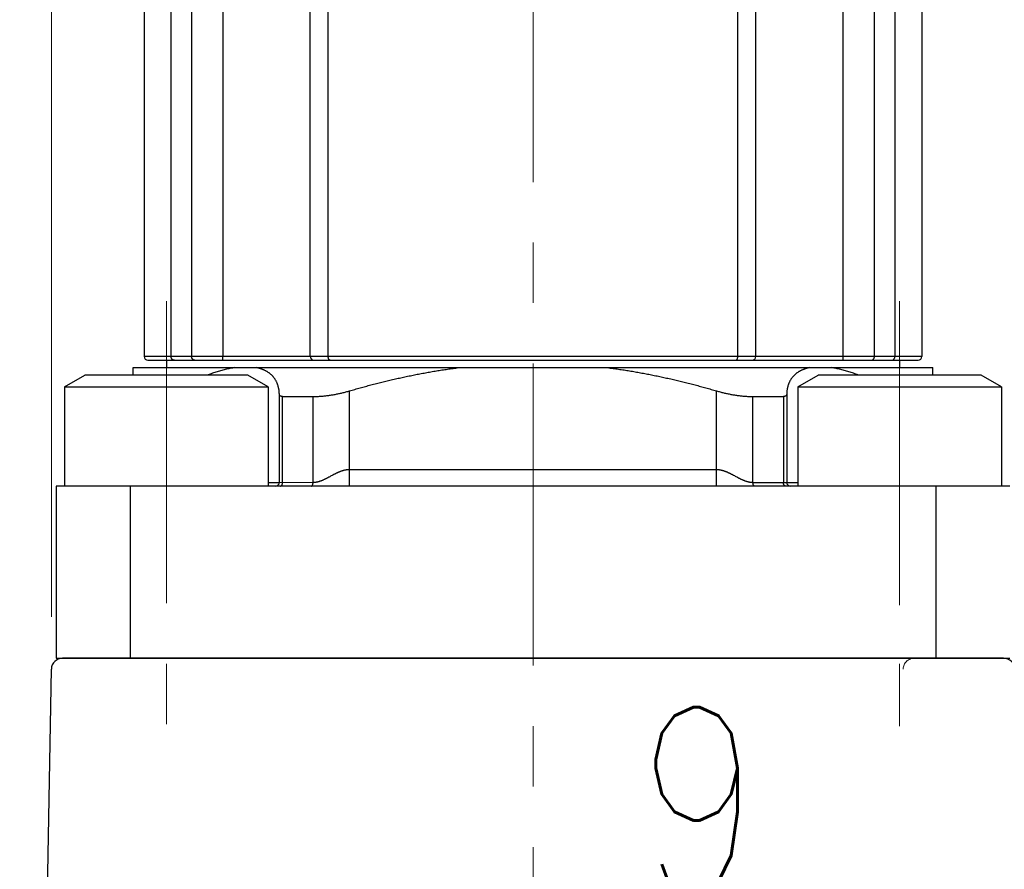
# Model space of a CAD drawing. Header units: millimetres. Extents: x 0 to 594, y 0 to 420.
# Tile 100 of 118: x 490 to 517, y 232 to 255. Entities that reach past the tile are written whole.
import ezdxf

# ---------------------------------------------------------------- set-up
doc = ezdxf.new("R2010")
doc.units = ezdxf.units.MM
doc.header["$LTSCALE"] = 0.257233
doc.linetypes.add('CENTER', pattern=[50.8, 31.75, -6.35, 6.35, -6.35])
doc.linetypes.add('DOTSX', pattern=[6.35, 3.175, -3.175])
doc.layers.add('NoLayerName_001', color=7, linetype='Continuous')
doc.styles.get("Standard").update_dxf_attribs({"font": 'txt', "bigfont": 'extfont2'})
doc.dimstyles.get("Standard").update_dxf_attribs({"dimtxt": 2.5, "dimasz": 2.5, "dimexe": 1, "dimexo": 1, "dimtad": 1, "dimdec": 3, "dimzin": 0, "dimdsep": 46, "dimtxsty": 'Standard', "dimcen": 2.5, "dimadec": 3, "dimazin": 0, "dimtfac": 0.75, "dimtdec": 3, "dimtmove": 0, "dimatfit": 3, "dimfxl": 1, "dimarcsym": 0})

# ---------------------------------------------------------------- blocks, each defined once
blk = doc.blocks.new('_OPEN30')
at = {"color": 0, "linetype": 'ByBlock', "lineweight": -2}
for p, q in [((-1, 0.267949), (0, 0)), ((0, 0), (-1, -0.267949)), ((0, 0), (-1, 0))]:
    blk.add_line(p, q, dxfattribs=at)
blk = doc.blocks.new('*D32')
at = {"layer": 'Defpoints', "color": 0}
for p in [(496.691, 270.051), (474.382, 223.952), (488.491, 223.952)]:
    blk.add_point(p, dxfattribs=at)
at = {"layer": 'NoLayerName_001', "color": 0, "linetype": 'Continuous', "lineweight": 13}
for p, q in [((495.277, 270.051), (472.967, 270.051)), ((474.382, 267.93), (474.382, 226.073)), ((487.077, 223.952), (472.967, 223.952))]:
    blk.add_line(p, q, dxfattribs=at)
at = {"layer": 'NoLayerName_001', "color": 0, "lineweight": 13, "xscale": 2.121340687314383, "yscale": 2.121340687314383, "zscale": 2.121340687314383}
for p, rotation in [((474.382, 270.051), 90), ((474.382, 223.952), 270)]:
    blk.add_blockref('_OPEN30', p, dxfattribs=dict(at, rotation=rotation))
at = {"layer": 'NoLayerName_001', "color": 0, "lineweight": 13, "insert": (470.493, 247.001), "char_height": 4.94979, "attachment_point": 5, "rotation": 90}
blk.add_mtext('\\W0.8000;４６．５', dxfattribs=at)
blk = doc.blocks.new('*D33')
at = {"layer": 'Defpoints', "color": 0}
for p in [(496.691, 270.051), (464.17, 163.952), (488.491, 163.952)]:
    blk.add_point(p, dxfattribs=at)
at = {"layer": 'NoLayerName_001', "color": 0, "linetype": 'Continuous', "lineweight": 13}
for p, q in [((495.277, 270.051), (462.756, 270.051)), ((464.17, 267.93), (464.17, 166.073)), ((487.077, 163.952), (462.756, 163.952))]:
    blk.add_line(p, q, dxfattribs=at)
at = {"layer": 'NoLayerName_001', "color": 0, "lineweight": 13, "xscale": 2.121340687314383, "yscale": 2.121340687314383, "zscale": 2.121340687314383}
for p, rotation in [((464.17, 270.051), 90), ((464.17, 163.952), 270)]:
    blk.add_blockref('_OPEN30', p, dxfattribs=dict(at, rotation=rotation))
at = {"layer": 'NoLayerName_001', "color": 0, "lineweight": 13, "insert": (460.281, 217.001), "char_height": 4.94979, "attachment_point": 5, "rotation": 90}
blk.add_mtext('\\W0.8000;１０６．５', dxfattribs=at)
blk = doc.blocks.new('*D34')
at = {"layer": 'Defpoints', "color": 0}
for p in [(513.191, 230.266), (513.191, 226.952), (504.191, 221.952)]:
    blk.add_point(p, dxfattribs=at)
at = {"layer": 'NoLayerName_001', "color": 0, "linetype": 'Continuous', "lineweight": 13}
for p, q in [((513.191, 228.366), (513.191, 231.68)), ((506.313, 230.266), (511.07, 230.266))]:
    blk.add_line(p, q, dxfattribs=at)
at = {"layer": 'NoLayerName_001', "color": 0, "lineweight": 13, "xscale": 2.121340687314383, "yscale": 2.121340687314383, "zscale": 2.121340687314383, "rotation": 180}
blk.add_blockref('_OPEN30', (504.191, 230.266), dxfattribs=at)
at = {"layer": 'NoLayerName_001', "color": 0, "lineweight": 13, "xscale": 2.121340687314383, "yscale": 2.121340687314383, "zscale": 2.121340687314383}
blk.add_blockref('_OPEN30', (513.191, 230.266), dxfattribs=at)
at = {"layer": 'NoLayerName_001', "color": 0, "lineweight": 13, "insert": (508.691, 234.155), "char_height": 4.9498, "attachment_point": 5}
blk.add_mtext('\\W0.8000;9', dxfattribs=at)
blk = doc.blocks.new('*D35')
at = {"layer": 'Defpoints', "color": 0}
for p in [(491.191, 277.576), (491.191, 237.651), (517.191, 237.651)]:
    blk.add_point(p, dxfattribs=at)
at = {"layer": 'NoLayerName_001', "color": 0, "linetype": 'Continuous', "lineweight": 13}
for p, q in [((491.191, 239.065), (491.191, 278.99)), ((517.191, 239.065), (517.191, 278.99)), ((515.07, 277.576), (493.313, 277.576))]:
    blk.add_line(p, q, dxfattribs=at)
at = {"layer": 'NoLayerName_001', "color": 0, "lineweight": 13, "xscale": 2.1213, "yscale": 2.1213, "zscale": 2.1213, "rotation": 180}
blk.add_blockref('_OPEN30', (491.191, 277.576), dxfattribs=at)
at = {"layer": 'NoLayerName_001', "color": 0, "lineweight": 13, "xscale": 2.1213, "yscale": 2.1213, "zscale": 2.1213}
blk.add_blockref('_OPEN30', (517.191, 277.576), dxfattribs=at)
at = {"layer": 'NoLayerName_001', "color": 0, "lineweight": 13, "insert": (504.191, 281.465), "char_height": 4.9497, "attachment_point": 5}
blk.add_mtext('\\W0.8000;26', dxfattribs=at)

msp = doc.modelspace()

# ---------------------------------------------------------------- linework, layer by layer
at = {"layer": 'NoLayerName_001', "color": 2, "linetype": 'CENTER', "lineweight": 13}
for p, q in [((504.1912, 272.0516), (504.1912, 221.9516)), ((494.2912, 247.6013), (494.2912, 235.9513)), ((514.0912, 247.6013), (514.0912, 235.9513)), ((514.0912, 247.5507), (514.0912, 235.9007))]:
    msp.add_line(p, q, dxfattribs=at)
at = {"layer": 'NoLayerName_001', "color": 8, "linetype": 'Continuous', "lineweight": 25}
for p, q in [((498.1764, 246.1013), (498.1764, 265.9375)), ((498.6619, 246.1013), (498.6619, 265.9375)), ((509.7206, 246.1013), (509.7206, 265.9375)), ((510.2061, 246.1013), (510.2061, 265.9375)), ((495.8141, 263.6128), (495.8142, 246.1013)), ((512.5682, 246.1013), (512.5683, 263.6128)), ((494.9723, 263.1603), (494.9723, 246.1013)), ((513.4102, 246.1013), (513.4102, 263.1603)), ((494.4185, 246.1013), (494.4185, 262.0821)), ((513.964, 262.0821), (513.9639, 246.1013)), ((514.6912, 246.1013), (493.6912, 246.1013)), ((499.2344, 242.6013), (499.2344, 245.1728)), ((509.148, 242.6013), (509.148, 245.1728)), ((497.4298, 242.7013), (497.4298, 245.021)), ((498.2529, 242.7025), (498.2529, 245.021)), ((510.1296, 242.7013), (510.1296, 245.021)), ((510.9526, 245.021), (510.9526, 242.7013)), ((499.2344, 243.0513), (509.148, 243.0497)), ((493.3162, 242.6013), (493.3162, 237.9513)), ((497.0412, 242.7013), (497.3416, 242.7013)), ((497.3416, 242.7013), (498.2529, 242.7025)), ((510.1296, 242.7013), (511.3412, 242.7013)), ((515.0662, 242.6013), (515.0662, 237.9513))]:
    msp.add_line(p, q, dxfattribs=at)
at = {"layer": 'NoLayerName_001', "color": 7, "linetype": 'Continuous', "lineweight": 25}
for p, q in [((493.6912, 258.6775), (493.6912, 246.1013)), ((514.6912, 258.6776), (514.6912, 246.1013)), ((493.7912, 246.0013), (514.5912, 246.0013)), ((494.2912, 246.0013), (494.2912, 245.8013)), ((514.0912, 246.0013), (514.0912, 245.8013)), ((493.3912, 245.8013), (514.9912, 245.8013)), ((493.3912, 245.6013), (493.3912, 245.8013)), ((514.9912, 245.6013), (514.9912, 245.8013)), ((491.5412, 245.2838), (492.0912, 245.6013)), ((496.4912, 245.6013), (492.0912, 245.6013)), ((497.0412, 245.2838), (496.4912, 245.6013)), ((511.3412, 245.2838), (511.8912, 245.6013)), ((516.2912, 245.6013), (511.8912, 245.6013)), ((516.8412, 245.2838), (516.2912, 245.6013)), ((491.5412, 245.2838), (497.0412, 245.2838)), ((491.5412, 245.2838), (491.5412, 242.6013)), ((497.0412, 245.2838), (497.0412, 242.6013)), ((511.3412, 245.2838), (516.8412, 245.2838)), ((511.3412, 245.2838), (511.3412, 242.6013)), ((516.8412, 245.2838), (516.8412, 242.6013)), ((497.3416, 242.7013), (497.3416, 245.0809)), ((497.4298, 245.021), (498.2529, 245.021)), ((510.1296, 245.021), (510.9526, 245.021)), ((511.0409, 245.0809), (511.0409, 242.7013)), ((491.3162, 242.6013), (491.3162, 237.9513)), ((517.0662, 242.6013), (491.3162, 242.6013)), ((491.3162, 237.9513), (517.0662, 237.9513)), ((491.486, 237.9513), (516.8964, 237.9513)), ((516.8912, 237.9513), (491.4912, 237.9513)), ((490.9696, 225.2568), (491.1861, 237.6565))]:
    msp.add_line(p, q, dxfattribs=at)
for centre, radius, start, end in [((493.7912, 246.1013), 0.1, 180, 270), ((514.5912, 246.1013), 0.1, 270, 0), ((497.2416, 242.7013), 0.1, 270.00128, 0.00128), ((511.1409, 242.7013), 0.1, 179.99872, 269.99872), ((491.486, 237.6513), 0.3, 90, 179), ((516.8964, 237.6513), 0.3, 1, 90)]:
    msp.add_arc(centre, radius, start, end, dxfattribs=at)
at = {"layer": 'NoLayerName_001', "color": 8, "linetype": 'Continuous', "lineweight": 25}
for centre, start, end in [((498.2763, 246.1013), 179.97872, 270.01426), ((510.1061, 246.1013), 269.98574, 0.02128)]:
    msp.add_arc(centre, 0.1, start, end, dxfattribs=at)
at = {"layer": 'NoLayerName_001', "color": 1, "linetype": 'DOTSX', "lineweight": 13}
msp.add_arc((514.486, 237.6513), 0.3, 90, 179, dxfattribs=at)
at = {"layer": 'NoLayerName_001', "color": 8, "linetype": 'Continuous', "lineweight": 25}
for points, knots in [([(494.5094, 246.0013), (494.5074, 246.0014), (494.5035, 246.0014), (494.4976, 246.0021), (494.4917, 246.0032), (494.4859, 246.0047), (494.4803, 246.0066), (494.4747, 246.0088), (494.4694, 246.0114), (494.4642, 246.0144), (494.4593, 246.0177), (494.4546, 246.0214), (494.4501, 246.0253), (494.4459, 246.0296), (494.442, 246.0341), (494.4384, 246.0389), (494.435, 246.0439), (494.4319, 246.0492), (494.4292, 246.0546), (494.4267, 246.0601), (494.4245, 246.0658), (494.4227, 246.0716), (494.4212, 246.0775), (494.42, 246.0834), (494.4191, 246.0894), (494.4186, 246.0953), (494.4186, 246.0993), (494.4185, 246.1013)], [0, 0, 0, 0, 0.0059204, 0.01186169, 0.0178195, 0.02378731, 0.02975713, 0.03572013, 0.04167, 0.04761151, 0.05355165, 0.05949668, 0.06545236, 0.07142414, 0.0774171, 0.08343377, 0.08947355, 0.09553366, 0.10160956, 0.10769524, 0.11378361, 0.1198668, 0.12593649, 0.13198422, 0.13800168, 0.14398107, 0.1499154, 0.1499154, 0.1499154, 0.1499154]), ([(495.058, 246.0013), (495.0561, 246.0014), (495.0523, 246.0014), (495.0465, 246.0022), (495.0408, 246.0033), (495.0352, 246.0049), (495.0297, 246.0069), (495.0244, 246.0093), (495.0193, 246.012), (495.0144, 246.0151), (495.0097, 246.0186), (495.0053, 246.0223), (495.0011, 246.0264), (494.9972, 246.0307), (494.9936, 246.0352), (494.9902, 246.04), (494.9871, 246.045), (494.9843, 246.0502), (494.9818, 246.0556), (494.9796, 246.0611), (494.9777, 246.0667), (494.976, 246.0723), (494.9747, 246.0781), (494.9736, 246.0839), (494.9728, 246.0897), (494.9724, 246.0955), (494.9723, 246.0994), (494.9723, 246.1013)], [0, 0, 0, 0, 0.00577, 0.01156307, 0.01737467, 0.02319712, 0.02902059, 0.03483398, 0.04063164, 0.04642158, 0.05221194, 0.0580088, 0.06381649, 0.06963784, 0.07547501, 0.08133055, 0.08720518, 0.09309747, 0.09900424, 0.10492079, 0.11084117, 0.11675851, 0.12266521, 0.12855325, 0.13441438, 0.14024038, 0.14602334, 0.14602334, 0.14602334, 0.14602334]), ([(495.8158, 246.0013), (495.8157, 246.0019), (495.8155, 246.0031), (495.8153, 246.0049), (495.8153, 246.0067), (495.8152, 246.0085), (495.8151, 246.0103), (495.8151, 246.0121), (495.815, 246.014), (495.8149, 246.017), (495.8148, 246.0213), (495.8147, 246.0261), (495.8147, 246.0304), (495.8146, 246.0346), (495.8145, 246.0401), (495.8145, 246.0473), (495.8144, 246.0558), (495.8143, 246.0655), (495.8143, 246.0758), (495.8142, 246.0873), (495.8142, 246.0958), (495.8142, 246.1007), (495.8142, 246.1013)], [0, 0, 0, 0, 0.00182946, 0.00360138, 0.00547013, 0.00727439, 0.00907346, 0.01088559, 0.01270702, 0.01453382, 0.02001037, 0.02546518, 0.02909785, 0.03273293, 0.03819014, 0.04546926, 0.05456506, 0.06365912, 0.07457288, 0.08548741, 0.0982211, 0.10004015, 0.10004015, 0.10004015, 0.10004015]), ([(498.7133, 246.0013), (498.712, 246.0014), (498.7093, 246.0015), (498.7053, 246.0025), (498.7014, 246.004), (498.6978, 246.006), (498.6943, 246.0083), (498.6912, 246.0109), (498.6882, 246.0138), (498.6856, 246.0169), (498.6831, 246.0201), (498.6809, 246.0235), (498.6788, 246.027), (498.6769, 246.0306), (498.6751, 246.0343), (498.6735, 246.038), (498.672, 246.0417), (498.6706, 246.0455), (498.6693, 246.0494), (498.6682, 246.0533), (498.6672, 246.0572), (498.6662, 246.0611), (498.6654, 246.0651), (498.6646, 246.0691), (498.664, 246.0731), (498.6634, 246.0771), (498.6629, 246.0811), (498.6625, 246.0851), (498.6622, 246.0892), (498.662, 246.0932), (498.6619, 246.0973), (498.6619, 246.0999), (498.6619, 246.1013)], [0, 0, 0, 0, 0.00403818, 0.00811031, 0.0122319, 0.01638923, 0.02054735, 0.02466384, 0.02874268, 0.03280585, 0.03686729, 0.04093343, 0.04500426, 0.04907426, 0.05313626, 0.05719129, 0.06124216, 0.06529102, 0.06933942, 0.07338828, 0.07743799, 0.08148841, 0.08553896, 0.08958926, 0.09363936, 0.09768922, 0.10173871, 0.10578757, 0.10983546, 0.11388192, 0.11792645, 0.12196841, 0.12196841, 0.12196841, 0.12196841]), ([(509.6691, 246.0013), (509.6705, 246.0014), (509.6732, 246.0015), (509.6772, 246.0025), (509.681, 246.004), (509.6847, 246.006), (509.6881, 246.0083), (509.6913, 246.0109), (509.6942, 246.0138), (509.6969, 246.0169), (509.6993, 246.0201), (509.7016, 246.0235), (509.7036, 246.027), (509.7055, 246.0306), (509.7073, 246.0343), (509.7089, 246.038), (509.7105, 246.0417), (509.7118, 246.0455), (509.7131, 246.0494), (509.7142, 246.0533), (509.7153, 246.0572), (509.7162, 246.0611), (509.7171, 246.0651), (509.7178, 246.0691), (509.7185, 246.0731), (509.719, 246.0771), (509.7195, 246.0811), (509.7199, 246.0851), (509.7202, 246.0892), (509.7204, 246.0932), (509.7205, 246.0973), (509.7206, 246.0999), (509.7206, 246.1013)], [0, 0, 0, 0, 0.00403818, 0.00811031, 0.0122319, 0.01638923, 0.02054735, 0.02466384, 0.02874268, 0.03280585, 0.03686729, 0.04093343, 0.04500426, 0.04907426, 0.05313626, 0.05719129, 0.06124216, 0.06529102, 0.06933942, 0.07338828, 0.07743799, 0.08148841, 0.08553896, 0.08958926, 0.09363936, 0.09768922, 0.10173871, 0.10578757, 0.10983546, 0.11388192, 0.11792645, 0.12196841, 0.12196841, 0.12196841, 0.12196841]), ([(512.5667, 246.0013), (512.5668, 246.0019), (512.567, 246.0031), (512.5671, 246.0049), (512.5672, 246.0067), (512.5673, 246.0085), (512.5673, 246.0103), (512.5674, 246.0121), (512.5674, 246.014), (512.5675, 246.017), (512.5676, 246.0213), (512.5677, 246.0261), (512.5678, 246.0304), (512.5678, 246.0346), (512.5679, 246.0401), (512.568, 246.0473), (512.5681, 246.0558), (512.5681, 246.0655), (512.5682, 246.0758), (512.5682, 246.0873), (512.5682, 246.0958), (512.5682, 246.1007), (512.5682, 246.1013)], [0, 0, 0, 0, 0.00182946, 0.00360138, 0.00547013, 0.00727439, 0.00907346, 0.01088559, 0.01270702, 0.01453382, 0.02001037, 0.02546518, 0.02909785, 0.03273293, 0.03819014, 0.04546926, 0.05456506, 0.06365912, 0.07457288, 0.08548741, 0.0982211, 0.10004015, 0.10004015, 0.10004015, 0.10004015]), ([(513.3244, 246.0013), (513.3263, 246.0014), (513.3302, 246.0014), (513.3359, 246.0022), (513.3416, 246.0033), (513.3472, 246.0049), (513.3527, 246.0069), (513.358, 246.0093), (513.3631, 246.012), (513.368, 246.0151), (513.3727, 246.0186), (513.3771, 246.0223), (513.3813, 246.0264), (513.3852, 246.0307), (513.3889, 246.0352), (513.3922, 246.04), (513.3953, 246.045), (513.3981, 246.0502), (513.4006, 246.0556), (513.4028, 246.0611), (513.4048, 246.0667), (513.4064, 246.0723), (513.4078, 246.0781), (513.4088, 246.0839), (513.4096, 246.0897), (513.4101, 246.0955), (513.4101, 246.0994), (513.4102, 246.1013)], [0, 0, 0, 0, 0.00577, 0.01156307, 0.01737467, 0.02319712, 0.02902059, 0.03483398, 0.04063164, 0.04642158, 0.05221194, 0.0580088, 0.06381649, 0.06963784, 0.07547501, 0.08133055, 0.08720518, 0.09309747, 0.09900424, 0.10492079, 0.11084117, 0.11675851, 0.12266521, 0.12855325, 0.13441438, 0.14024038, 0.14602334, 0.14602334, 0.14602334, 0.14602334]), ([(513.873, 246.0013), (513.875, 246.0014), (513.879, 246.0014), (513.8849, 246.0021), (513.8907, 246.0032), (513.8965, 246.0047), (513.9022, 246.0066), (513.9077, 246.0088), (513.9131, 246.0114), (513.9182, 246.0144), (513.9231, 246.0177), (513.9278, 246.0214), (513.9323, 246.0253), (513.9365, 246.0296), (513.9404, 246.0341), (513.9441, 246.0389), (513.9474, 246.0439), (513.9505, 246.0492), (513.9533, 246.0546), (513.9557, 246.0601), (513.9579, 246.0658), (513.9597, 246.0716), (513.9613, 246.0775), (513.9625, 246.0834), (513.9633, 246.0894), (513.9639, 246.0953), (513.9639, 246.0993), (513.9639, 246.1013)], [0, 0, 0, 0, 0.0059204, 0.01186169, 0.0178195, 0.02378731, 0.02975713, 0.03572013, 0.04167, 0.04761151, 0.05355165, 0.05949668, 0.06545236, 0.07142414, 0.0774171, 0.08343377, 0.08947355, 0.09553366, 0.10160956, 0.10769524, 0.11378361, 0.1198668, 0.12593649, 0.13198422, 0.13800168, 0.14398107, 0.1499154, 0.1499154, 0.1499154, 0.1499154]), ([(498.2529, 242.7025), (498.2606, 242.7027), (498.2762, 242.7028), (498.2995, 242.7047), (498.3227, 242.7075), (498.3459, 242.7114), (498.3689, 242.7161), (498.3917, 242.7218), (498.4144, 242.7282), (498.4369, 242.7353), (498.4592, 242.743), (498.4813, 242.7513), (498.5031, 242.76), (498.5246, 242.7692), (498.546, 242.7787), (498.5671, 242.7886), (498.5881, 242.7987), (498.609, 242.8091), (498.6297, 242.8197), (498.6504, 242.8305), (498.6711, 242.8414), (498.7123, 242.8634), (498.7533, 242.8858), (498.7945, 242.9078), (498.8151, 242.9187), (498.8359, 242.9294), (498.8567, 242.94), (498.8776, 242.9504), (498.8986, 242.9605), (498.9198, 242.9704), (498.9411, 242.9799), (498.9626, 242.9891), (498.9843, 242.9978), (499.0061, 243.0061), (499.0282, 243.0139), (499.0504, 243.0211), (499.0728, 243.0277), (499.0954, 243.0336), (499.1183, 243.0388), (499.1413, 243.0433), (499.1568, 243.0454), (499.1645, 243.0466)], [0, 0, 0, 0, 0.02333968, 0.04669016, 0.07007615, 0.09351197, 0.11700242, 0.14054363, 0.16412398, 0.18772489, 0.21132164, 0.23488408, 0.2583783, 0.28179538, 0.30515706, 0.32848423, 0.35179536, 0.37510677, 0.39843121, 0.42177007, 0.44512019, 0.46847771, 0.56190012, 0.5852466, 0.60859184, 0.63193813, 0.65528836, 0.67864255, 0.70199774, 0.72535222, 0.74870601, 0.77206105, 0.79542079, 0.81878386, 0.84214751, 0.86551268, 0.88888452, 0.91227277, 0.9356876, 0.95911553, 0.98253729, 0.98253729, 0.98253729, 0.98253729]), ([(499.1645, 243.0466), (499.1722, 243.0474), (499.1877, 243.0494), (499.211, 243.051), (499.2266, 243.0511), (499.2344, 243.0513)], [0, 0, 0, 0, 0.02340265, 0.046780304, 0.070134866, 0.070134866, 0.070134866, 0.070134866]), ([(509.148, 243.0497), (509.1558, 243.0495), (509.1714, 243.0494), (509.1947, 243.0477), (509.218, 243.0451), (509.2411, 243.0415), (509.2641, 243.037), (509.2869, 243.0318), (509.3095, 243.0257), (509.3319, 243.019), (509.3541, 243.0117), (509.3761, 243.0038), (509.3979, 242.9954), (509.4195, 242.9865), (509.4409, 242.9773), (509.4622, 242.9676), (509.4833, 242.9577), (509.5043, 242.9475), (509.5252, 242.937), (509.546, 242.9264), (509.5667, 242.9156), (509.5873, 242.9047), (509.6285, 242.8827), (509.6696, 242.8604), (509.7108, 242.8385), (509.7315, 242.8277), (509.7522, 242.817), (509.7731, 242.8065), (509.794, 242.7962), (509.815, 242.7862), (509.8362, 242.7765), (509.8576, 242.7671), (509.8792, 242.758), (509.9011, 242.7494), (509.9232, 242.7413), (509.9455, 242.7337), (509.968, 242.7267), (509.9907, 242.7203), (510.0136, 242.7148), (510.0366, 242.71), (510.0521, 242.7077), (510.0598, 242.7064)], [0, 0, 0, 0, 0.02335076, 0.0467256, 0.07012624, 0.09354642, 0.11697261, 0.14038483, 0.16376929, 0.18713691, 0.21049799, 0.23385784, 0.25721729, 0.2805732, 0.30392393, 0.32727311, 0.3506228, 0.37397314, 0.39732255, 0.42066821, 0.44401009, 0.46735096, 0.49069304, 0.58409848, 0.60745201, 0.63079812, 0.65413299, 0.67745357, 0.70076134, 0.72406899, 0.74739261, 0.77075028, 0.79416226, 0.81764939, 0.8412027, 0.86478905, 0.88837906, 0.91194865, 0.93547977, 0.95896116, 0.98238921, 0.98238921, 0.98238921, 0.98238921]), ([(497.3739, 242.6013), (497.3753, 242.6014), (497.3781, 242.6015), (497.3822, 242.6024), (497.3862, 242.6037), (497.39, 242.6055), (497.3937, 242.6077), (497.3971, 242.6101), (497.4002, 242.6129), (497.4032, 242.6159), (497.4059, 242.619), (497.4084, 242.6224), (497.4107, 242.6258), (497.4128, 242.6294), (497.4148, 242.6331), (497.4167, 242.6368), (497.4184, 242.6406), (497.4199, 242.6444), (497.4214, 242.6483), (497.4227, 242.6523), (497.4238, 242.6562), (497.4249, 242.6602), (497.4259, 242.6643), (497.4267, 242.6683), (497.4275, 242.6724), (497.4281, 242.6765), (497.4286, 242.6806), (497.4291, 242.6847), (497.4294, 242.6889), (497.4296, 242.693), (497.4298, 242.6972), (497.4298, 242.6999), (497.4298, 242.7013)], [0, 0, 0, 0, 0.00413911, 0.00830842, 0.01251632, 0.01675238, 0.02099215, 0.02520282, 0.02937869, 0.03353967, 0.03769937, 0.04186442, 0.0460353, 0.05020721, 0.05437182, 0.05852747, 0.06267742, 0.06682431, 0.07097007, 0.07511596, 0.07926263, 0.08341014, 0.08755798, 0.09170569, 0.09585332, 0.10000087, 0.10414813, 0.10829479, 0.11244038, 0.11658427, 0.12072575, 0.12486397, 0.12486397, 0.12486397, 0.12486397]), ([(498.2032, 242.6013), (498.2044, 242.6014), (498.2067, 242.6014), (498.2101, 242.6023), (498.2134, 242.6035), (498.2166, 242.6051), (498.2196, 242.607), (498.2225, 242.6091), (498.225, 242.6115), (498.2274, 242.614), (498.2296, 242.6167), (498.2317, 242.6195), (498.2336, 242.6224), (498.2354, 242.6254), (498.2371, 242.6284), (498.2386, 242.6315), (498.2401, 242.6347), (498.2415, 242.6379), (498.2427, 242.6411), (498.2439, 242.6444), (498.245, 242.6477), (498.246, 242.651), (498.2469, 242.6543), (498.2478, 242.6577), (498.2485, 242.6611), (498.2492, 242.6645), (498.2499, 242.6679), (498.2505, 242.6714), (498.251, 242.6748), (498.2514, 242.6782), (498.2518, 242.6817), (498.2521, 242.6851), (498.2524, 242.6886), (498.2526, 242.6921), (498.2528, 242.6955), (498.2528, 242.699), (498.2529, 242.7013), (498.2529, 242.7025)], [0, 0, 0, 0, 0.00346627, 0.00696127, 0.0104963, 0.01406285, 0.01763764, 0.02118704, 0.02468669, 0.02815563, 0.03161392, 0.03507343, 0.03853836, 0.04200844, 0.04548178, 0.04895522, 0.0524264, 0.05589666, 0.05936746, 0.06283979, 0.06631418, 0.06979076, 0.07326927, 0.07674907, 0.0802292, 0.08370838, 0.08718566, 0.09066119, 0.09413522, 0.09760796, 0.10107957, 0.10455018, 0.10801985, 0.11148864, 0.11495654, 0.11842352, 0.12188949, 0.12188949, 0.12188949, 0.12188949]), ([(510.0598, 242.7064), (510.0675, 242.7055), (510.0829, 242.7034), (510.1062, 242.7016), (510.1218, 242.7015), (510.1296, 242.7013)], [0, 0, 0, 0, 0.023379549, 0.046724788, 0.070060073, 0.070060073, 0.070060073, 0.070060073]), ([(510.1787, 242.6013), (510.1775, 242.6014), (510.1752, 242.6014), (510.1718, 242.6021), (510.1685, 242.6032), (510.1653, 242.6048), (510.1623, 242.6066), (510.1594, 242.6087), (510.1569, 242.6111), (510.1545, 242.6136), (510.1523, 242.6162), (510.1503, 242.619), (510.1484, 242.6219), (510.1466, 242.6248), (510.1449, 242.6278), (510.1434, 242.6309), (510.1419, 242.634), (510.1406, 242.6372), (510.1393, 242.6404), (510.1382, 242.6436), (510.1371, 242.6469), (510.1361, 242.6502), (510.1352, 242.6535), (510.1344, 242.6569), (510.1336, 242.6603), (510.133, 242.6636), (510.1323, 242.667), (510.1318, 242.6704), (510.1313, 242.6738), (510.1309, 242.6773), (510.1305, 242.6807), (510.1302, 242.6841), (510.1299, 242.6875), (510.1298, 242.691), (510.1296, 242.6944), (510.1296, 242.6979), (510.1296, 242.7001), (510.1296, 242.7013)], [0, 0, 0, 0, 0.00343752, 0.00690556, 0.01041541, 0.01395752, 0.0175071, 0.02102881, 0.02449886, 0.02793828, 0.03136764, 0.03479858, 0.03823484, 0.04167612, 0.0451205, 0.04856477, 0.05200673, 0.05544785, 0.05888963, 0.06233305, 0.06577866, 0.06922657, 0.07267648, 0.07612772, 0.07957928, 0.08302983, 0.08647839, 0.08992513, 0.0933703, 0.09681411, 0.10025673, 0.1036983, 0.1071389, 0.11057858, 0.11401735, 0.1174552, 0.12089206, 0.12089206, 0.12089206, 0.12089206]), ([(511.0085, 242.6013), (511.0071, 242.6014), (511.0043, 242.6015), (511.0003, 242.6024), (510.9963, 242.6037), (510.9924, 242.6055), (510.9888, 242.6077), (510.9854, 242.6101), (510.9822, 242.6129), (510.9793, 242.6159), (510.9766, 242.619), (510.9741, 242.6224), (510.9718, 242.6258), (510.9696, 242.6294), (510.9676, 242.6331), (510.9658, 242.6368), (510.9641, 242.6406), (510.9625, 242.6444), (510.9611, 242.6483), (510.9598, 242.6523), (510.9586, 242.6562), (510.9575, 242.6602), (510.9566, 242.6643), (510.9557, 242.6683), (510.955, 242.6724), (510.9543, 242.6765), (510.9538, 242.6806), (510.9534, 242.6847), (510.953, 242.6889), (510.9528, 242.693), (510.9526, 242.6972), (510.9526, 242.6999), (510.9526, 242.7013)], [0, 0, 0, 0, 0.00413911, 0.00830842, 0.01251632, 0.01675238, 0.02099215, 0.02520282, 0.0293787, 0.03353967, 0.03769937, 0.04186442, 0.0460353, 0.05020721, 0.05437182, 0.05852747, 0.06267742, 0.06682431, 0.07097006, 0.07511596, 0.07926263, 0.08341013, 0.08755798, 0.09170569, 0.09585332, 0.10000086, 0.10414813, 0.10829479, 0.11244037, 0.11658427, 0.12072575, 0.12486397, 0.12486397, 0.12486397, 0.12486397])]:
    msp.add_open_spline(points, degree=3, knots=knots, dxfattribs=at)
at = {"layer": 'NoLayerName_001', "color": 7, "linetype": 'Continuous', "lineweight": 25}
for points, knots in [([(496.1376, 245.8013), (496.116, 245.7978), (496.0729, 245.7911), (496.0085, 245.7788), (495.9444, 245.7652), (495.8806, 245.7503), (495.8171, 245.7341), (495.7539, 245.7168), (495.691, 245.6984), (495.6284, 245.679), (495.5661, 245.6586), (495.5042, 245.6374), (495.4504, 245.6182), (495.4174, 245.6059), (495.4048, 245.6013)], [0, 0, 0, 0, 0.06547203, 0.13096058, 0.19647138, 0.26200409, 0.32755272, 0.39310605, 0.45864806, 0.52416761, 0.58967079, 0.65516432, 0.72065302, 0.76085834, 0.76085834, 0.76085834, 0.76085834]), ([(496.7705, 245.7899), (496.7621, 245.7919), (496.7452, 245.7961), (496.7282, 245.7995), (496.7198, 245.8013)], [0, 0, 0, 0, 0.02602599, 0.05199881, 0.05199881, 0.05199881, 0.05199881]), ([(497.3416, 245.0809), (497.3413, 245.0896), (497.341, 245.1069), (497.3394, 245.1329), (497.3372, 245.1588), (497.3342, 245.1847), (497.3305, 245.2105), (497.3259, 245.2362), (497.3205, 245.2617), (497.3143, 245.2869), (497.3072, 245.312), (497.2993, 245.3368), (497.2904, 245.3612), (497.2807, 245.3853), (497.2701, 245.409), (497.2585, 245.4322), (497.2461, 245.455), (497.2327, 245.4773), (497.2185, 245.4991), (497.2034, 245.5202), (497.1874, 245.5407), (497.1707, 245.5606), (497.1531, 245.5797), (497.1348, 245.5982), (497.1158, 245.6159), (497.0961, 245.6328), (497.0757, 245.649), (497.0548, 245.6643), (497.0333, 245.6789), (497.0113, 245.6927), (496.9888, 245.7058), (496.9658, 245.718), (496.9425, 245.7295), (496.9187, 245.7403), (496.8947, 245.7503), (496.8703, 245.7596), (496.8457, 245.7682), (496.8208, 245.7761), (496.7958, 245.7835), (496.7789, 245.7877), (496.7705, 245.7899)], [0, 0, 0, 0, 0.02596954, 0.05198626, 0.07803425, 0.10409944, 0.13016979, 0.15623549, 0.18228914, 0.20832598, 0.23434406, 0.26034444, 0.28632966, 0.31230228, 0.33826665, 0.36422925, 0.39019786, 0.41617316, 0.44215189, 0.46813166, 0.49411127, 0.52009097, 0.54607134, 0.57205149, 0.59802903, 0.62400041, 0.64996628, 0.67593402, 0.70190924, 0.72789513, 0.75389267, 0.77990374, 0.8059329, 0.8319822, 0.85805076, 0.884135, 0.91022879, 0.93632362, 0.96240883, 0.98847171, 0.98847171, 0.98847171, 0.98847171]), ([(499.2344, 245.1728), (499.2827, 245.1868), (499.3792, 245.2148), (499.5243, 245.2556), (499.6697, 245.2955), (499.8153, 245.3343), (499.9613, 245.3721), (500.1075, 245.4089), (500.2539, 245.4446), (500.4007, 245.4792), (500.5477, 245.5127), (500.6949, 245.5451), (500.8425, 245.5763), (500.9902, 245.6063), (501.1382, 245.6351), (501.2865, 245.6627), (501.4349, 245.6891), (501.5836, 245.7142), (501.7325, 245.738), (501.8815, 245.7605), (502.0308, 245.7818), (502.1304, 245.7947), (502.1802, 245.8013)], [0, 0, 0, 0, 0.1507273, 0.3014637, 0.4522074, 0.6029568, 0.7537107, 0.9044686, 1.0552303, 1.205996, 1.3567664, 1.5075429, 1.658326, 1.809113, 1.9599001, 2.1106843, 2.261463, 2.412234, 2.5629955, 2.7137462, 2.8644855, 3.015213, 3.015213, 3.015213, 3.015213]), ([(506.2022, 245.8013), (506.252, 245.7947), (506.3517, 245.7818), (506.5009, 245.7605), (506.65, 245.738), (506.7988, 245.7142), (506.9475, 245.6891), (507.096, 245.6627), (507.2442, 245.6351), (507.3922, 245.6063), (507.54, 245.5763), (507.6875, 245.5451), (507.8348, 245.5127), (507.9818, 245.4792), (508.1285, 245.4446), (508.275, 245.4089), (508.4212, 245.3721), (508.5671, 245.3343), (508.7128, 245.2955), (508.8582, 245.2556), (509.0033, 245.2148), (509.0998, 245.1868), (509.148, 245.1728)], [0, 0, 0, 0, 0.1507275, 0.3014668, 0.4522175, 0.602979, 0.75375, 0.9045287, 1.0553129, 1.2061, 1.356887, 1.5076701, 1.6584466, 1.809217, 1.9599827, 2.1107444, 2.2615023, 2.4122562, 2.5630056, 2.7137492, 2.8644857, 3.015213, 3.015213, 3.015213, 3.015213]), ([(511.6627, 245.8013), (511.6542, 245.7995), (511.6372, 245.7961), (511.6119, 245.79), (511.5867, 245.7834), (511.5616, 245.7762), (511.5368, 245.7682), (511.5121, 245.7596), (511.4878, 245.7503), (511.4637, 245.7403), (511.44, 245.7295), (511.4166, 245.718), (511.3937, 245.7058), (511.3712, 245.6927), (511.3491, 245.6789), (511.3277, 245.6643), (511.3067, 245.649), (511.2864, 245.6328), (511.2667, 245.6159), (511.2476, 245.5982), (511.2293, 245.5797), (511.2118, 245.5606), (511.195, 245.5407), (511.1791, 245.5202), (511.164, 245.4991), (511.1497, 245.4773), (511.1364, 245.455), (511.1239, 245.4322), (511.1124, 245.409), (511.1017, 245.3853), (511.092, 245.3612), (511.0832, 245.3368), (511.0752, 245.312), (511.0681, 245.2869), (511.0619, 245.2617), (511.0565, 245.2362), (511.052, 245.2105), (511.0482, 245.1847), (511.0452, 245.1588), (511.0439, 245.1415), (511.0431, 245.1328)], [0, 0, 0, 0, 0.02597282, 0.0519988, 0.07806168, 0.10414688, 0.13024171, 0.15633549, 0.18241973, 0.20848829, 0.23453759, 0.26056675, 0.28657781, 0.31257535, 0.33856125, 0.36453646, 0.3905042, 0.41647007, 0.44244144, 0.46841897, 0.49439912, 0.52037949, 0.54635919, 0.5723388, 0.59831858, 0.6242973, 0.6502726, 0.67624119, 0.70220379, 0.72816816, 0.75414078, 0.78012601, 0.80612641, 0.8321445, 0.85818135, 0.88423502, 0.91030073, 0.93637108, 0.96243627, 0.98848426, 0.98848426, 0.98848426, 0.98848426]), ([(512.9776, 245.6013), (512.965, 245.6059), (512.932, 245.6182), (512.8783, 245.6374), (512.8163, 245.6586), (512.754, 245.679), (512.6914, 245.6984), (512.6285, 245.7168), (512.5653, 245.7341), (512.5018, 245.7503), (512.438, 245.7652), (512.3739, 245.7788), (512.3096, 245.7911), (512.2664, 245.7978), (512.2449, 245.8013)], [0, 0, 0, 0, 0.04020538, 0.10569408, 0.17118762, 0.2366908, 0.30221034, 0.36775236, 0.43330569, 0.49885432, 0.56438703, 0.62989783, 0.69538637, 0.7608584, 0.7608584, 0.7608584, 0.7608584]), ([(498.2529, 245.021), (498.2695, 245.0212), (498.3026, 245.0212), (498.3524, 245.0227), (498.4022, 245.0249), (498.4519, 245.028), (498.5016, 245.0319), (498.5512, 245.0366), (498.6008, 245.042), (498.6503, 245.0482), (498.6996, 245.0551), (498.7489, 245.0627), (498.7981, 245.0709), (498.8471, 245.0797), (498.896, 245.0892), (498.9448, 245.0994), (498.9935, 245.1101), (499.042, 245.1215), (499.0903, 245.1334), (499.1385, 245.146), (499.1866, 245.159), (499.2185, 245.1683), (499.2344, 245.1728)], [0, 0, 0, 0, 0.04978426, 0.09957807, 0.14938416, 0.19920384, 0.24903702, 0.29888227, 0.34873689, 0.39859694, 0.44845735, 0.49831197, 0.54815712, 0.5979939, 0.64782348, 0.69764673, 0.74746417, 0.79727603, 0.84708219, 0.89688226, 0.94667554, 0.99646104, 0.99646104, 0.99646104, 0.99646104]), ([(509.148, 245.1728), (509.164, 245.1683), (509.1959, 245.159), (509.2439, 245.146), (509.2921, 245.1334), (509.3405, 245.1215), (509.389, 245.1101), (509.4376, 245.0994), (509.4864, 245.0892), (509.5353, 245.0797), (509.5844, 245.0709), (509.6335, 245.0627), (509.6828, 245.0551), (509.7322, 245.0482), (509.7817, 245.042), (509.8312, 245.0366), (509.8808, 245.0319), (509.9305, 245.028), (509.9803, 245.0249), (510.03, 245.0227), (510.0798, 245.0212), (510.113, 245.0212), (510.1296, 245.021)], [0, 0, 0, 0, 0.0497855, 0.09957878, 0.14937885, 0.19918501, 0.24899686, 0.29881431, 0.34863756, 0.39846714, 0.44830391, 0.49814907, 0.54800368, 0.59786409, 0.64772415, 0.69757876, 0.74742401, 0.79725719, 0.84707687, 0.89688296, 0.94667677, 0.99646103, 0.99646103, 0.99646103, 0.99646103]), ([(511.0431, 245.1328), (511.0426, 245.1242), (511.0414, 245.1069), (511.0411, 245.0896), (511.0409, 245.0809)], [0, 0, 0, 0, 0.026016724, 0.051986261, 0.051986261, 0.051986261, 0.051986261]), ([(497.4298, 245.021), (497.4285, 245.021), (497.4259, 245.021), (497.4219, 245.0211), (497.4179, 245.0214), (497.414, 245.0217), (497.41, 245.0221), (497.4061, 245.0226), (497.4022, 245.0232), (497.3983, 245.0239), (497.3944, 245.0248), (497.3905, 245.0257), (497.3867, 245.0268), (497.3829, 245.0281), (497.3792, 245.0295), (497.3755, 245.0311), (497.372, 245.0329), (497.3685, 245.0348), (497.3652, 245.037), (497.362, 245.0394), (497.3589, 245.0419), (497.356, 245.0447), (497.3534, 245.0477), (497.3509, 245.0509), (497.3487, 245.0542), (497.3468, 245.0577), (497.3452, 245.0614), (497.3439, 245.0652), (497.3429, 245.069), (497.3422, 245.073), (497.3417, 245.0769), (497.3417, 245.0796), (497.3416, 245.0809)], [0, 0, 0, 0, 0.00395956, 0.00792234, 0.01188717, 0.01585324, 0.01982016, 0.02378801, 0.02775733, 0.0317292, 0.03570522, 0.03968756, 0.04367577, 0.04766471, 0.0516503, 0.05563047, 0.05960536, 0.06357763, 0.06755268, 0.07153844, 0.07553523, 0.07953555, 0.08353357, 0.08752592, 0.09151234, 0.0954962, 0.09948371, 0.10347777, 0.1074767, 0.11147517, 0.1154649, 0.11943534, 0.11943534, 0.11943534, 0.11943534]), ([(511.0409, 245.0809), (511.0408, 245.0796), (511.0407, 245.0769), (511.0402, 245.073), (511.0395, 245.069), (511.0385, 245.0652), (511.0372, 245.0614), (511.0356, 245.0577), (511.0337, 245.0542), (511.0315, 245.0509), (511.0291, 245.0477), (511.0264, 245.0447), (511.0235, 245.0419), (511.0205, 245.0394), (511.0173, 245.037), (511.0139, 245.0348), (511.0105, 245.0329), (511.0069, 245.0311), (511.0033, 245.0295), (510.9995, 245.0281), (510.9957, 245.0268), (510.9919, 245.0257), (510.9881, 245.0248), (510.9842, 245.0239), (510.9803, 245.0232), (510.9763, 245.0226), (510.9724, 245.0221), (510.9685, 245.0217), (510.9645, 245.0214), (510.9605, 245.0211), (510.9566, 245.021), (510.9539, 245.021), (510.9526, 245.021)], [0, 0, 0, 0, 0.00397044, 0.00796017, 0.01195864, 0.01595757, 0.01995163, 0.02393914, 0.027923, 0.03190942, 0.03590177, 0.03989979, 0.04390011, 0.0478969, 0.05188266, 0.05585771, 0.05982998, 0.06380487, 0.06778504, 0.07177063, 0.07575957, 0.07974778, 0.08373012, 0.08770614, 0.09167801, 0.09564733, 0.09961518, 0.1035821, 0.10754817, 0.111513, 0.11547578, 0.11943534, 0.11943534, 0.11943534, 0.11943534])]:
    msp.add_open_spline(points, degree=3, knots=knots, dxfattribs=at)

# ---------------------------------------------------------------- dimensions: what is measured, and where the dimension line sits
at = {"layer": 'NoLayerName_001', "color": 3, "linetype": 'Continuous', "lineweight": 13}
for base, p1, p2, angle, text, override, picture, middle in [((491.1912, 277.576), (517.1912, 237.6513), (491.1912, 237.6513), 180, '\\W0.8000;<>', {"dimtxt": 4.9497, "dimasz": 2.1213, "dimexe": 1.4142, "dimexo": 1.4142, "dimgap": 1.4142, "dimzin": 8, "dimblk": 'OPEN30', "dimclrd": 0, "dimclre": 0, "dimclrt": 0, "dimtp": 0, "dimtm": 0, "dimlwd": 13, "dimlwe": 13}, '*D35', (504.1912, 277.576)), ((464.1705, 163.9516), (496.6912, 270.0513), (488.4912, 163.9516), 270, '\\W0.8000;１０６．５', {"dimtxt": 4.949795, "dimasz": 2.121341, "dimexe": 1.414227, "dimexo": 1.414227, "dimgap": 1.414227, "dimzin": 8, "dimblk": 'OPEN30', "dimclrd": 0, "dimclre": 0, "dimclrt": 0, "dimtp": 0, "dimtm": 0, "dimlwd": 13, "dimlwe": 13}, '*D33', (464.1705, 217.0014)), ((474.3817, 223.9516), (496.6912, 270.0513), (488.4912, 223.9516), 270, '\\W0.8000;４６．５', {"dimtxt": 4.949795, "dimasz": 2.121341, "dimexe": 1.414227, "dimexo": 1.414227, "dimgap": 1.414227, "dimzin": 8, "dimblk": 'OPEN30', "dimclrd": 0, "dimclre": 0, "dimclrt": 0, "dimtp": 0, "dimtm": 0, "dimlwd": 13, "dimlwe": 13}, '*D32', (474.3817, 247.0014))]:
    dim = msp.add_linear_dim(base=base, p1=p1, p2=p2, angle=angle, text=text, dimstyle='Standard', override=override, dxfattribs=at)
    dim.commit()
    dim.dimension.update_dxf_attribs({"geometry": picture, "text_midpoint": middle, "dimtype": 160})
dim = msp.add_linear_dim(base=(513.1912, 230.2657), p1=(504.1912, 221.9516), p2=(513.1912, 226.9516), text='\\W0.8000;<>', dimstyle='Standard', override={"dimtxt": 4.949795, "dimasz": 2.121341, "dimexe": 1.414227, "dimexo": 1.414227, "dimgap": 1.414227, "dimzin": 8, "dimblk": 'OPEN30', "dimse1": 1, "dimclrd": 0, "dimclre": 0, "dimclrt": 0, "dimtp": 0, "dimtm": 0, "dimlwd": 13, "dimlwe": 13}, dxfattribs=at)
dim.commit()
dim.dimension.update_dxf_attribs({"geometry": '*D34', "text_midpoint": (508.6912, 230.2657), "dimtype": 160})

doc.saveas('drawing.dxf')
